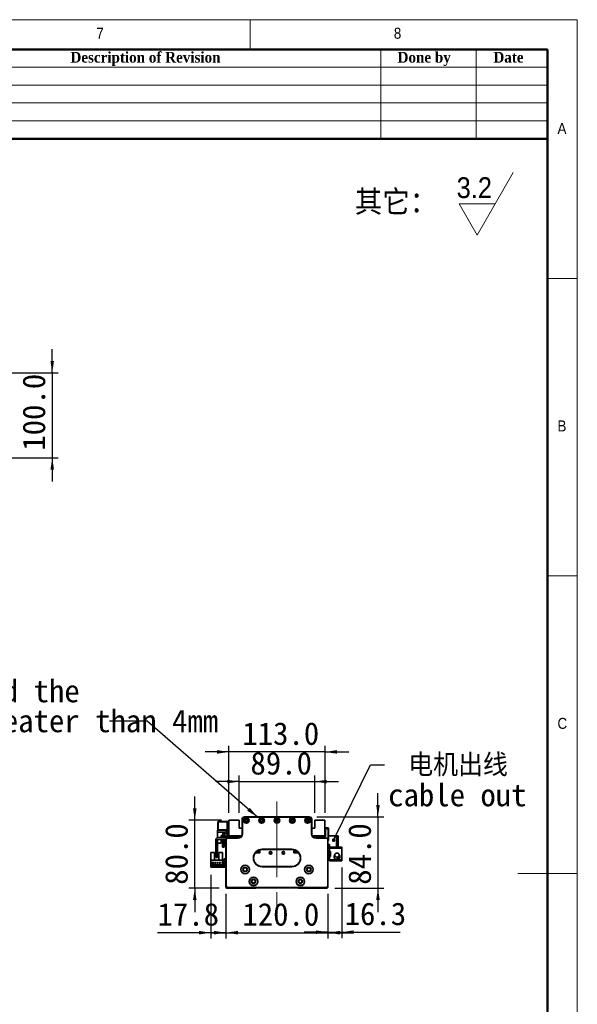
# Model space of a CAD drawing. Header units: millimetres. Extents: x 35 to 2905, y 35 to 2044.
# Tile 10 of 10: x 2249 to 2905, y 886 to 2044. Entities that reach past the tile are written whole.
import ezdxf

# ---------------------------------------------------------------- set-up
doc = ezdxf.new("R2010")
doc.units = ezdxf.units.MM
doc.header["$LTSCALE"] = 7
doc.linetypes.add('CENTERX2', pattern=[20.32, 12.7, -2.54, 2.54, -2.54])
doc.layers.add('黑色实线', color=7, linetype='Continuous')
doc.styles.add('SLDTEXTSTYLE0', font='Gothic.ttf', dxfattribs={"width": 0.913, "bigfont": 'bigfont'})
doc.styles.add('SLDTEXTSTYLE1', font='Gothic.ttf', dxfattribs={"width": 0.913})
doc.styles.add('SLDTEXTSTYLE2', font='timesbd.ttf', dxfattribs={"width": 0.933})
doc.styles.add('SLDTEXTSTYLE8', font='txt')
doc.styles.add('SLDTEXTSTYLE9', font='txt', dxfattribs={"bigfont": 'bigfont'})
doc.dimstyles.new('SLDDIMSTYLE0', dxfattribs={"dimtxt": 26.6, "dimasz": 14, "dimexe": 0, "dimexo": 0.0625, "dimgap": 6.65, "dimtad": 2, "dimdec": 1, "dimrnd": 1e-09, "dimzin": 4, "dimdsep": 46, "dimtxsty": 'SLDTEXTSTYLE8', "dimsah": 1, "dimcen": 0.09, "dimadec": 0, "dimazin": 1, "dimtfac": 1, "dimtdec": 1, "dimtmove": 0, "dimatfit": 0, "dimfxl": 0, "dimfrac": 2, "dimtolj": 1, "dimtzin": 12, "dimarcsym": 0})
doc.dimstyles.new('SLDDIMSTYLE1', dxfattribs={"dimtxt": 26.6, "dimasz": 14, "dimexe": 0, "dimexo": 0.0625, "dimgap": 6.65, "dimtad": 2, "dimdec": 1, "dimrnd": 1e-09, "dimzin": 12, "dimdsep": 46, "dimtxsty": 'SLDTEXTSTYLE8', "dimsah": 1, "dimcen": 0.09, "dimadec": 0, "dimazin": 3, "dimtfac": 1, "dimtdec": 1, "dimtmove": 0, "dimatfit": 0, "dimfxl": 0, "dimfrac": 2, "dimtolj": 1, "dimtzin": 12, "dimarcsym": 0})
doc.dimstyles.new('SLDDIMSTYLE2', dxfattribs={"dimtxt": 0.18, "dimasz": 4.2, "dimexe": 0, "dimexo": 0.0625, "dimgap": 0, "dimtad": 0, "dimtih": 1, "dimtoh": 1, "dimdec": 0, "dimrnd": 1e-09, "dimzin": 0, "dimdsep": 46, "dimtxsty": 'Standard', "dimblk1": 'DOT', "dimblk2": 'DOT', "dimsah": 1, "dimcen": 0.09, "dimadec": 0, "dimazin": 0, "dimtfac": 4.2, "dimtdec": 0, "dimtofl": 0, "dimtmove": 0, "dimatfit": 3, "dimldrblk": 'DOT', "dimfxl": 0, "dimfrac": 2, "dimtolj": 1, "dimtzin": 0, "dimarcsym": 0})
doc.dimstyles.new('SLDDIMSTYLE3', dxfattribs={"dimtxt": 0.18, "dimasz": 14, "dimexe": 0, "dimexo": 0.0625, "dimgap": 0, "dimtad": 0, "dimtih": 1, "dimtoh": 1, "dimdec": 0, "dimrnd": 1e-09, "dimzin": 0, "dimdsep": 46, "dimtxsty": 'Standard', "dimsah": 1, "dimcen": 0.09, "dimadec": 0, "dimazin": 0, "dimtfac": 14, "dimtdec": 0, "dimtofl": 0, "dimtmove": 0, "dimatfit": 3, "dimfxl": 0, "dimfrac": 2, "dimtolj": 1, "dimtzin": 0, "dimarcsym": 0})

# ---------------------------------------------------------------- blocks, each defined once
blk = doc.blocks.new('SW_SFSYMBOL_0')
at = {"color": 0, "linetype": 'Continuous', "lineweight": 18}
for p, q in [((24, -36.7), (66.5, 36.8)), ((24, -36.7), (2.8, 0)), ((45.3, 0), (2.8, 0))]:
    blk.add_line(p, q, dxfattribs=at)
at = {"color": 0, "linetype": 'Continuous', "lineweight": 18, "insert": (0, 31.3), "char_height": 24.5, "attachment_point": 1, "style": 'SLDTEXTSTYLE1'}
blk.add_mtext('3.2', dxfattribs=at)
blk = doc.blocks.new('_D')
at = {"layer": '黑色实线'}
for p, q in [((2491.7, 1015.7), (2491.7, 962.8)), ((2611.7, 1015.7), (2611.7, 962.8)), ((2491.7, 969.8), (2463.7, 969.8)), ((2491.7, 969.8), (2611.7, 969.8)), ((2611.7, 969.8), (2639.7, 969.8))]:
    blk.add_line(p, q, dxfattribs=at)
for points in [[(2491.7, 969.8), (2477.7, 971.9), (2477.7, 967.7)], [(2611.7, 969.8), (2625.7, 967.7), (2625.7, 971.9)]]:
    blk.add_solid(points, dxfattribs=at)
at = {"layer": '黑色实线', "insert": (2511, 1004.7), "char_height": 26.6, "attachment_point": 1, "style": 'SLDTEXTSTYLE8'}
blk.add_mtext('120.0', dxfattribs=at)
blk = doc.blocks.new('_D_1')
at = {"layer": '黑色实线'}
for p, q in [((2473.9, 1037.9), (2473.9, 962.8)), ((2491.7, 1015.7), (2491.7, 962.8)), ((2473.9, 969.8), (2411.2, 969.8)), ((2473.9, 969.8), (2491.7, 969.8)), ((2491.7, 969.8), (2519.7, 969.8))]:
    blk.add_line(p, q, dxfattribs=at)
for points in [[(2473.9, 969.8), (2459.9, 971.9), (2459.9, 967.7)], [(2491.7, 969.8), (2505.7, 967.7), (2505.7, 971.9)]]:
    blk.add_solid(points, dxfattribs=at)
at = {"layer": '黑色实线', "insert": (2411.2, 1004.7), "char_height": 26.6, "attachment_point": 1, "style": 'SLDTEXTSTYLE8'}
blk.add_mtext('17.8', dxfattribs=at)
blk = doc.blocks.new('_D_2')
at = {"layer": '黑色实线'}
for p, q in [((2628, 1046.5), (2628, 963.4)), ((2611.7, 1015.7), (2611.7, 963.4)), ((2611.7, 970.4), (2583.7, 970.4)), ((2611.7, 970.4), (2628, 970.4)), ((2628, 970.4), (2696.8, 970.4))]:
    blk.add_line(p, q, dxfattribs=at)
for points in [[(2611.7, 970.4), (2597.7, 972.5), (2597.7, 968.3)], [(2628, 970.4), (2642, 968.3), (2642, 972.5)]]:
    blk.add_solid(points, dxfattribs=at)
at = {"layer": '黑色实线', "insert": (2631.3, 1005.3), "char_height": 26.6, "attachment_point": 1, "style": 'SLDTEXTSTYLE8'}
blk.add_mtext('16.3', dxfattribs=at)
blk = doc.blocks.new('_D_3')
at = {"layer": '黑色实线'}
for p, q in [((2670.5, 1106.1), (2670.5, 1134.1)), ((2598.6, 1106.1), (2677.5, 1106.1)), ((2670.5, 1106.1), (2670.5, 1022.1)), ((2619.6, 1022.1), (2677.5, 1022.1)), ((2670.5, 1022.1), (2670.5, 994.1))]:
    blk.add_line(p, q, dxfattribs=at)
for points in [[(2670.5, 1106.1), (2672.6, 1120.1), (2668.4, 1120.1)], [(2670.5, 1022.1), (2668.4, 1008.1), (2672.6, 1008.1)]]:
    blk.add_solid(points, dxfattribs=at)
at = {"layer": '黑色实线', "insert": (2635.6, 1026.2), "char_height": 26.6, "attachment_point": 1, "rotation": 90, "style": 'SLDTEXTSTYLE8'}
blk.add_mtext('84.0', dxfattribs=at)
blk = doc.blocks.new('_D_4')
at = {"layer": '黑色实线'}
for p, q in [((2455, 1102.1), (2455, 1130.1)), ((2486.3, 1102.1), (2448, 1102.1)), ((2455, 1022.1), (2455, 1102.1)), ((2483.8, 1022.1), (2448, 1022.1)), ((2455, 1022.1), (2455, 994.1))]:
    blk.add_line(p, q, dxfattribs=at)
for points in [[(2455, 1102.1), (2457.1, 1116.1), (2452.9, 1116.1)], [(2455, 1022.1), (2452.9, 1008.1), (2457.1, 1008.1)]]:
    blk.add_solid(points, dxfattribs=at)
at = {"layer": '黑色实线', "insert": (2420.1, 1026.2), "char_height": 26.6, "attachment_point": 1, "rotation": 90, "style": 'SLDTEXTSTYLE8'}
blk.add_mtext('80.0', dxfattribs=at)
blk = doc.blocks.new('_D_5')
at = {"layer": '黑色实线'}
for p, q in [((2507.2, 1147.6), (2479.2, 1147.6)), ((2507.2, 1111), (2507.2, 1154.6)), ((2507.2, 1147.6), (2596.2, 1147.6)), ((2596.2, 1111), (2596.2, 1154.6)), ((2596.2, 1147.6), (2624.2, 1147.6))]:
    blk.add_line(p, q, dxfattribs=at)
for points in [[(2507.2, 1147.6), (2493.2, 1149.7), (2493.2, 1145.5)], [(2596.2, 1147.6), (2610.2, 1145.5), (2610.2, 1149.7)]]:
    blk.add_solid(points, dxfattribs=at)
at = {"layer": '黑色实线', "insert": (2520.5, 1182.5), "char_height": 26.6, "attachment_point": 1, "style": 'SLDTEXTSTYLE8'}
blk.add_mtext('89.0', dxfattribs=at)
blk = doc.blocks.new('_D_6')
at = {"layer": '黑色实线'}
for p, q in [((2495.2, 1182.5), (2467.2, 1182.5)), ((2495.2, 1111), (2495.2, 1189.5)), ((2608.2, 1182.5), (2495.2, 1182.5)), ((2608.2, 1111), (2608.2, 1189.5)), ((2608.2, 1182.5), (2636.2, 1182.5))]:
    blk.add_line(p, q, dxfattribs=at)
for points in [[(2495.2, 1182.5), (2481.2, 1184.6), (2481.2, 1180.4)], [(2608.2, 1182.5), (2622.2, 1180.4), (2622.2, 1184.6)]]:
    blk.add_solid(points, dxfattribs=at)
at = {"layer": '黑色实线', "insert": (2510.9, 1217.4), "char_height": 26.6, "attachment_point": 1, "style": 'SLDTEXTSTYLE8'}
blk.add_mtext('113.0', dxfattribs=at)
blk = doc.blocks.new('SW_NOTE_3')
at = {"layer": '黑色实线', "color": 0, "char_height": 26.6, "attachment_point": 1}
for s, insert, style in [(' 电机出线', (4.2, 13.2), 'SLDTEXTSTYLE9'), ('cable out', (4.2, -22), 'SLDTEXTSTYLE8')]:
    blk.add_mtext(s, dxfattribs=dict(at, insert=insert, style=style))
blk = doc.blocks.new('_DOT')
at = {"color": 0, "linetype": 'ByBlock', "lineweight": -2}
blk.add_line((-0.5, 0), (-1, 0), dxfattribs=at)
at = {"color": 0, "linetype": 'ByBlock', "const_width": 0.5}
blk.add_lwpolyline([(-0.25, 0, 1), (0.25, 0, 1)], format="xyb", close=True, dxfattribs=at)
blk = doc.blocks.new('SW_NOTE_4')
at = {"layer": '黑色实线', "color": 0, "char_height": 26.6, "attachment_point": 1, "style": 'SLDTEXTSTYLE8'}
for s, insert in [('The distance between the load plate and the ', (-813.1, 48.9)), ('steel belt protection belt shall be greater than 4mm', (-813.1, 13.7))]:
    blk.add_mtext(s, dxfattribs=dict(at, insert=insert))
blk = doc.blocks.new('_D_11')
at = {"layer": '黑色实线'}
for p, q in [((2287.3, 1628.5), (2287.3, 1656.5)), ((2173.5, 1628.5), (2294.3, 1628.5)), ((2287.3, 1628.5), (2287.3, 1528.5)), ((2173.5, 1528.5), (2294.3, 1528.5)), ((2287.3, 1528.5), (2287.3, 1500.5))]:
    blk.add_line(p, q, dxfattribs=at)
for points in [[(2287.3, 1628.5), (2289.4, 1642.5), (2285.2, 1642.5)], [(2287.3, 1528.5), (2285.2, 1514.5), (2289.4, 1514.5)]]:
    blk.add_solid(points, dxfattribs=at)
at = {"layer": '黑色实线', "insert": (2252.4, 1536.9), "char_height": 26.6, "attachment_point": 1, "rotation": 90, "style": 'SLDTEXTSTYLE8'}
blk.add_mtext('100.0', dxfattribs=at)

msp = doc.modelspace()

# ---------------------------------------------------------------- linework, layer by layer
at = {"color": 7, "linetype": 'Continuous', "lineweight": 18}
for p, q in [((2905, 2044), (35, 2044)), ((2520, 2009), (2520, 2044)), ((2905, 35), (2905, 2044)), ((70, 2009), (2870, 2009)), ((2674, 2009), (2674, 1904)), ((2786, 2009), (2786, 1904)), ((2870, 2009), (2870, 1904)), ((2870, 2009), (2870, 70)), ((2030, 1988), (2870, 1988)), ((2030, 1967), (2870, 1967)), ((2030, 1946), (2870, 1946)), ((2030, 1925), (2870, 1925)), ((2905, 1739.5), (2870, 1739.5)), ((2870, 1389.5), (2905, 1389.5)), ((2905, 1039.5), (2835, 1039.5))]:
    msp.add_line(p, q, dxfattribs=at)
at = {"color": 7, "linetype": 'Continuous', "lineweight": 50}
for p, q in [((2870, 2009), (70, 2009)), ((2870, 2009), (2870, 70)), ((2870, 1904), (2030, 1904))]:
    msp.add_line(p, q, dxfattribs=at)
at = {"color": 7, "linetype": 'Continuous', "lineweight": 35}
for p, q in [((2482.49, 1100.62), (2482.19, 1100.32)), ((2482.49, 1100.62), (2482.49, 1100.32)), ((2482.49, 1100.62), (2493.19, 1100.62)), ((2493.19, 1099.62), (2493.19, 1100.62)), ((2493.19, 1100.62), (2495.19, 1100.62)), ((2495.19, 1102.12), (2495.19, 1083.62)), ((2507.19, 1102.12), (2495.19, 1102.12)), ((2507.19, 1092.62), (2507.19, 1102.12)), ((2510.67, 1103.32), (2510.67, 1101.32)), ((2510.67, 1103.32), (2510.7, 1103.32)), ((2510.67, 1101.32), (2510.69, 1101.32)), ((2510.69, 1086.12), (2510.69, 1103.12)), ((2510.69, 1103.12), (2510.99, 1103.12)), ((2510.99, 1103.12), (2510.99, 1086.12)), ((2513.69, 1106.12), (2513.69, 1105.82)), ((2513.69, 1106.12), (2589.69, 1106.12)), ((2589.69, 1105.82), (2513.69, 1105.82)), ((2589.69, 1106.12), (2589.69, 1105.82)), ((2592.69, 1103.12), (2592.39, 1103.12)), ((2592.39, 1086.12), (2592.39, 1103.12)), ((2592.68, 1103.32), (2592.71, 1103.32)), ((2592.69, 1103.12), (2592.69, 1086.12)), ((2592.71, 1101.32), (2592.69, 1101.32)), ((2592.71, 1103.32), (2592.71, 1101.32)), ((2596.19, 1102.12), (2596.19, 1092.62)), ((2608.19, 1102.12), (2596.19, 1102.12)), ((2608.19, 1083.62), (2608.19, 1102.12)), ((2481.89, 1090.62), (2493.19, 1090.62)), ((2481.89, 1088.02), (2481.89, 1090.62)), ((2482.49, 1100.32), (2482.19, 1100.19)), ((2482.19, 1100.19), (2482.19, 1100.32)), ((2482.19, 1091.04), (2482.19, 1100.19)), ((2482.19, 1090.92), (2482.19, 1091.04)), ((2482.49, 1090.92), (2482.19, 1091.04)), ((2482.19, 1090.92), (2482.49, 1090.62)), ((2482.49, 1100.32), (2482.49, 1090.92)), ((2493.19, 1100.32), (2482.49, 1100.32)), ((2482.49, 1090.92), (2493.19, 1090.92)), ((2482.49, 1090.92), (2482.49, 1090.62)), ((2493.19, 1099.62), (2493.19, 1091.12)), ((2495.19, 1099.62), (2493.19, 1099.62)), ((2493.19, 1091.12), (2495.19, 1091.12)), ((2493.19, 1090.12), (2493.19, 1091.12)), ((2493.19, 1090.12), (2493.19, 1083.12)), ((2495.19, 1090.12), (2493.19, 1090.12)), ((2510.69, 1092.62), (2507.19, 1092.62)), ((2596.19, 1092.62), (2592.69, 1092.62)), ((2608.19, 1093.12), (2611.89, 1093.12)), ((2611.89, 1092.12), (2608.19, 1092.12)), ((2608.19, 1090.62), (2608.69, 1090.62)), ((2608.69, 1090.62), (2608.69, 1082.62)), ((2611.89, 1092.12), (2611.89, 1093.12)), ((2611.89, 1093.12), (2612.19, 1092.82)), ((2611.89, 1079.12), (2611.89, 1092.12)), ((2612.19, 1091.99), (2611.89, 1092.12)), ((2612.19, 1092.82), (2612.19, 1091.99)), ((2612.19, 1091.99), (2612.19, 1079.24)), ((2479.69, 1078.12), (2479.69, 1059.12)), ((2481.69, 1078.12), (2481.69, 1059.12)), ((2481.89, 1088.02), (2489.55, 1088.02)), ((2481.89, 1081.37), (2481.89, 1088.02)), ((2481.89, 1075.12), (2481.89, 1078.87)), ((2491.69, 1081.62), (2483.19, 1081.62)), ((2491.69, 1079.62), (2483.19, 1079.62)), ((2486.19, 1081.62), (2486.19, 1084.12)), ((2486.19, 1084.12), (2487.69, 1084.12)), ((2486.19, 1075.12), (2486.19, 1079.62)), ((2487.69, 1084.64), (2487.69, 1081.62)), ((2487.69, 1079.62), (2487.69, 1078.62)), ((2487.69, 1078.62), (2489.69, 1078.62)), ((2487.69, 1070.62), (2487.69, 1078.62)), ((2489.69, 1084.62), (2489.69, 1081.62)), ((2489.69, 1084.12), (2491.19, 1084.12)), ((2489.69, 1079.62), (2489.69, 1078.62)), ((2489.69, 1078.62), (2489.69, 1070.62)), ((2491.19, 1084.12), (2491.19, 1081.62)), ((2491.19, 1079.62), (2491.19, 1075.12)), ((2491.69, 1024.62), (2491.69, 1079.62)), ((2491.99, 1079.62), (2491.69, 1079.62)), ((2491.99, 1079.62), (2491.99, 1024.74)), ((2493.19, 1080.82), (2493.19, 1081.12)), ((2493.19, 1081.12), (2505.69, 1081.12)), ((2505.69, 1080.82), (2493.19, 1080.82)), ((2495.19, 1083.62), (2510.02, 1083.62)), ((2495.19, 1083.62), (2495.19, 1083.12)), ((2495.49, 1081.12), (2495.49, 1083.62)), ((2496.19, 1082.62), (2497.19, 1083.62)), ((2496.19, 1082.62), (2496.19, 1081.12)), ((2496.79, 1081.57), (2497.74, 1082.52)), ((2496.79, 1081.12), (2496.79, 1081.57)), ((2509.16, 1082.52), (2497.74, 1082.52)), ((2505.69, 1080.82), (2505.69, 1081.12)), ((2508.12, 1083.62), (2508.32, 1083.41)), ((2509.69, 1083.12), (2509.03, 1083.12)), ((2510.99, 1086.12), (2510.69, 1086.12)), ((2592.69, 1086.12), (2592.39, 1086.12)), ((2593.36, 1083.62), (2608.19, 1083.62)), ((2594.35, 1083.12), (2593.69, 1083.12)), ((2605.64, 1082.52), (2594.22, 1082.52)), ((2595.27, 1083.62), (2595.06, 1083.41)), ((2597.69, 1081.12), (2610.19, 1081.12)), ((2597.69, 1081.12), (2597.69, 1080.82)), ((2610.19, 1080.82), (2597.69, 1080.82)), ((2605.64, 1082.52), (2606.59, 1081.57)), ((2607.19, 1082.62), (2606.19, 1083.62)), ((2606.59, 1081.12), (2606.59, 1081.57)), ((2608.69, 1082.62), (2607.19, 1082.62)), ((2607.19, 1081.12), (2607.19, 1082.62)), ((2608.69, 1083.62), (2608.19, 1083.62)), ((2610.19, 1081.12), (2610.19, 1080.82)), ((2611.69, 1079.62), (2611.39, 1079.62)), ((2611.39, 1024.74), (2611.39, 1079.62)), ((2611.69, 1079.62), (2611.69, 1024.62)), ((2611.69, 1079.12), (2611.89, 1079.12)), ((2611.89, 1078.12), (2611.69, 1078.12)), ((2612.19, 1079.24), (2611.89, 1079.12)), ((2611.89, 1078.12), (2611.89, 1079.12)), ((2612.19, 1078.42), (2611.89, 1078.12)), ((2621.59, 1083.62), (2612.19, 1083.62)), ((2612.19, 1079.24), (2612.19, 1078.42)), ((2621.59, 1070.62), (2621.59, 1083.62)), ((2621.59, 1083.62), (2623.59, 1083.62)), ((2623.59, 1083.62), (2623.59, 1070.62)), ((2486.19, 1075.12), (2481.89, 1075.12)), ((2489.69, 1070.62), (2487.69, 1070.62)), ((2491.69, 1075.12), (2491.19, 1075.12)), ((2529.59, 1064.76), (2529.59, 1066.5)), ((2530.19, 1065.22), (2530.19, 1066.78)), ((2531.69, 1063.72), (2531.69, 1067.3)), ((2534.19, 1067.92), (2534.19, 1067.62)), ((2534.19, 1067.92), (2569.19, 1067.92)), ((2569.19, 1067.62), (2534.19, 1067.62)), ((2569.19, 1067.92), (2569.19, 1067.62)), ((2571.69, 1067.3), (2571.69, 1063.72)), ((2572.69, 1066.98), (2572.69, 1063.82)), ((2573.49, 1066.65), (2573.49, 1064.92)), ((2573.79, 1064.76), (2573.79, 1066.5)), ((2613.59, 1073.62), (2611.69, 1073.62)), ((2613.59, 1070.62), (2613.59, 1073.62)), ((2621.59, 1070.62), (2613.59, 1070.62)), ((2613.59, 1070.62), (2613.59, 1069.42)), ((2613.59, 1065.42), (2613.59, 1069.42)), ((2613.59, 1069.42), (2627.99, 1069.42)), ((2619.59, 1070.62), (2619.59, 1070.42)), ((2627.99, 1070.42), (2619.59, 1070.42)), ((2623.59, 1070.62), (2621.59, 1070.62)), ((2627.99, 1070.42), (2627.99, 1069.42)), ((2627.99, 1069.42), (2627.99, 1055.42)), ((2473.89, 1064.31), (2478.19, 1064.31)), ((2473.89, 1064.31), (2473.89, 1055.01)), ((2487.49, 1055.01), (2473.89, 1055.01)), ((2473.89, 1055.01), (2473.89, 1048.81)), ((2478.19, 1055.31), (2478.19, 1064.31)), ((2483.19, 1055.31), (2478.19, 1055.31)), ((2479.69, 1058.12), (2479.69, 1059.12)), ((2479.69, 1059.12), (2481.69, 1059.12)), ((2481.69, 1058.12), (2479.69, 1058.12)), ((2481.69, 1059.12), (2481.69, 1058.12)), ((2483.19, 1064.31), (2483.19, 1055.31)), ((2483.19, 1064.31), (2487.49, 1064.31)), ((2487.49, 1064.31), (2487.49, 1055.01)), ((2487.49, 1048.81), (2487.49, 1055.01)), ((2489.69, 1055.81), (2489.69, 1056.81)), ((2489.69, 1056.81), (2491.69, 1056.81)), ((2491.69, 1055.81), (2489.69, 1055.81)), ((2489.69, 1047.81), (2489.69, 1055.81)), ((2526.27, 1063.72), (2531.69, 1063.72)), ((2526.35, 1063.82), (2531.69, 1063.82)), ((2528.95, 1064.12), (2526.59, 1064.12)), ((2529.59, 1064.76), (2528.95, 1064.12)), ((2529.09, 1064.12), (2528.95, 1064.12)), ((2529.09, 1064.12), (2530.19, 1065.22)), ((2571.69, 1063.82), (2577.04, 1063.82)), ((2571.69, 1063.72), (2577.12, 1063.72)), ((2573.49, 1064.92), (2574.29, 1064.12)), ((2574.43, 1064.12), (2573.79, 1064.76)), ((2574.43, 1064.12), (2574.29, 1064.12)), ((2576.79, 1064.12), (2574.43, 1064.12)), ((2613.59, 1065.42), (2613.59, 1064.92)), ((2614.59, 1065.42), (2613.59, 1065.42)), ((2613.59, 1064.92), (2613.59, 1059.92)), ((2614.59, 1064.92), (2613.59, 1064.92)), ((2613.59, 1059.42), (2613.59, 1059.92)), ((2613.59, 1059.92), (2614.59, 1059.92)), ((2613.59, 1055.42), (2613.59, 1059.42)), ((2613.59, 1059.42), (2614.59, 1059.42)), ((2613.59, 1055.42), (2613.59, 1054.22)), ((2627.99, 1055.42), (2613.59, 1055.42)), ((2619.59, 1054.22), (2613.59, 1054.22)), ((2614.59, 1059.42), (2614.59, 1065.42)), ((2619.04, 1060.21), (2618.94, 1059.42)), ((2619.28, 1060.85), (2619.14, 1060.54)), ((2619.15, 1061), (2619.19, 1061.01)), ((2619.19, 1057.83), (2619.15, 1057.84)), ((2619.19, 1061.01), (2619.57, 1061.58)), ((2619.35, 1060.93), (2619.19, 1061.01)), ((2619.31, 1060.84), (2619.19, 1060.9)), ((2619.59, 1054.42), (2627.99, 1054.42)), ((2619.59, 1054.42), (2619.59, 1054.22)), ((2624.48, 1059.97), (2624.51, 1059.99)), ((2627.99, 1055.42), (2627.99, 1054.42)), ((2473.89, 1046.81), (2473.89, 1048.81)), ((2473.89, 1048.81), (2474.89, 1048.81)), ((2474.89, 1046.81), (2473.89, 1046.81)), ((2487.19, 1050.11), (2474.19, 1050.11)), ((2474.19, 1050.11), (2474.19, 1049.41)), ((2474.19, 1049.41), (2487.19, 1049.41)), ((2474.89, 1048.81), (2474.89, 1046.81)), ((2488.69, 1048.81), (2474.89, 1048.81)), ((2488.69, 1046.81), (2474.89, 1046.81)), ((2475.13, 1052.36), (2475.13, 1052.06)), ((2477.63, 1052.36), (2475.13, 1052.36)), ((2475.13, 1052.06), (2477.63, 1052.06)), ((2477.63, 1052.06), (2477.63, 1052.36)), ((2480.17, 1052.36), (2478.67, 1052.36)), ((2478.67, 1052.36), (2478.67, 1052.06)), ((2478.67, 1052.06), (2480.17, 1052.06)), ((2480.17, 1052.06), (2480.17, 1052.36)), ((2482.71, 1052.36), (2481.21, 1052.36)), ((2481.21, 1052.36), (2481.21, 1052.06)), ((2481.21, 1052.06), (2482.71, 1052.06)), ((2482.71, 1052.06), (2482.71, 1052.36)), ((2483.75, 1052.36), (2483.75, 1052.06)), ((2485.25, 1052.36), (2483.75, 1052.36)), ((2483.75, 1052.06), (2485.25, 1052.06)), ((2485.25, 1052.06), (2485.25, 1052.36)), ((2487.19, 1049.41), (2487.19, 1050.11)), ((2488.69, 1048.81), (2488.69, 1046.81)), ((2489.69, 1046.81), (2489.69, 1047.81)), ((2489.69, 1047.81), (2491.69, 1047.81)), ((2491.69, 1046.81), (2489.69, 1046.81)), ((2534.19, 1047.62), (2534.19, 1047.32)), ((2534.19, 1047.62), (2569.19, 1047.62)), ((2569.19, 1047.32), (2534.19, 1047.32)), ((2569.19, 1047.62), (2569.19, 1047.32)), ((2491.99, 1024.74), (2491.69, 1024.62)), ((2493.69, 1022.62), (2491.69, 1024.62)), ((2491.69, 1023.12), (2491.69, 1024.62)), ((2492.69, 1022.12), (2491.69, 1023.12)), ((2491.99, 1024.74), (2493.82, 1022.92)), ((2526.69, 1022.12), (2492.69, 1022.12)), ((2493.82, 1022.92), (2493.69, 1022.62)), ((2609.69, 1022.62), (2493.69, 1022.62)), ((2493.82, 1022.92), (2609.57, 1022.92)), ((2526.69, 1022.12), (2527.19, 1022.62)), ((2576.69, 1022.12), (2576.19, 1022.62)), ((2610.69, 1022.12), (2576.69, 1022.12)), ((2609.57, 1022.92), (2611.39, 1024.74)), ((2609.57, 1022.92), (2609.69, 1022.62)), ((2611.69, 1024.62), (2609.69, 1022.62)), ((2610.69, 1022.12), (2611.69, 1023.12)), ((2611.39, 1024.74), (2611.69, 1024.62)), ((2611.69, 1023.12), (2611.69, 1024.62))]:
    msp.add_line(p, q, dxfattribs=at)
at = {"color": 7, "linetype": 'Continuous', "lineweight": 35, "flags": 128}
msp.add_lwpolyline([(2488.69, 1046.81), (2489.28, 1046.87), (2489.69, 1046.99)], dxfattribs=at)
at = {"color": 7, "linetype": 'Continuous', "lineweight": 35}
for centre, radius in [((2515.69, 1101.87), 3.25), ((2515.69, 1101.87), 3), ((2515.69, 1101.87), 1.6), ((2515.69, 1101.87), 1.25), ((2533.69, 1101.87), 3.25), ((2533.69, 1101.87), 3), ((2533.69, 1101.87), 1.6), ((2533.69, 1101.87), 1.25), ((2551.69, 1101.87), 3.25), ((2551.69, 1101.87), 3), ((2551.69, 1101.87), 1.6), ((2551.69, 1101.87), 1.25), ((2569.69, 1101.87), 3.25), ((2569.69, 1101.87), 3), ((2569.69, 1101.87), 1.6), ((2569.69, 1101.87), 1.25), ((2587.69, 1101.87), 3.25), ((2587.69, 1101.87), 3), ((2587.69, 1101.87), 1.6), ((2587.69, 1101.87), 1.25), ((2544.19, 1063.82), 1.53), ((2544.19, 1063.82), 1.25), ((2559.19, 1063.82), 1.53), ((2559.19, 1063.82), 1.25), ((2514.19, 1044.15), 5.03), ((2514.19, 1044.15), 5), ((2514.19, 1044.15), 2.65), ((2514.19, 1044.15), 2.1), ((2589.19, 1044.15), 5.03), ((2589.19, 1044.15), 5), ((2589.19, 1044.15), 2.65), ((2589.19, 1044.15), 2.1), ((2524.19, 1030.15), 5.03), ((2524.19, 1030.15), 5), ((2524.19, 1030.15), 2.65), ((2524.19, 1030.15), 2.1), ((2579.19, 1030.15), 5.03), ((2579.19, 1030.15), 5), ((2579.19, 1030.15), 2.65), ((2579.19, 1030.15), 2.1)]:
    msp.add_circle(centre, radius, dxfattribs=at)
for centre, radius, start, end in [((2513.69, 1103.12), 3, 90, 180), ((2513.69, 1103.12), 2.7, 90, 180), ((2589.69, 1103.12), 3, 0, 90), ((2589.69, 1103.12), 2.7, 0, 90), ((2491.19, 1090.62), 2, 274.78019, 0), ((2483.19, 1078.12), 3.5, 90, 180), ((2483.19, 1078.12), 1.5, 90, 180), ((2491.69, 1084.64), 4, 94.78019, 180), ((2491.69, 1084.62), 2, 94.78019, 180), ((2491.19, 1090.6), 4, 274.78019, 300), ((2491.69, 1083.12), 1.5, 270, 0), ((2493.19, 1079.62), 1.5, 90, 180), ((2493.19, 1079.62), 1.2, 90, 180), ((2491.69, 1083.12), 3.5, 325.1501, 0), ((2505.69, 1086.12), 5.3, 270, 0), ((2505.69, 1086.12), 5, 270, 0), ((2509.03, 1084.12), 1, 224.99989, 270), ((2597.69, 1086.12), 5.3, 180, 270), ((2597.69, 1086.12), 5, 180, 270), ((2594.35, 1084.12), 1, 270, 315.00006), ((2610.19, 1079.62), 1.5, 0, 90), ((2610.19, 1079.62), 1.2, 0, 90), ((2534.19, 1057.62), 10.3, 90, 270), ((2534.19, 1057.62), 10, 90, 270), ((2569.19, 1057.62), 10.3, 270, 90), ((2569.19, 1057.62), 10, 270, 90), ((2622.19, 1059.42), 3.4, 207.88541, 44.31348), ((2622.19, 1059.42), 3.45, 237.57421, 0), ((2622.19, 1059.42), 2.5, 274.06825, 11.05475), ((2622.19, 1059.42), 2.6, 277.27427, 10.90897), ((2622.19, 1059.42), 3.45, 0, 47.89891), ((2488.69, 1049.81), 1, 270, 0)]:
    msp.add_arc(centre, radius, start, end, dxfattribs=at)
for points, knots in [([(2620.02, 1062.34), (2619.84, 1061.99), (2619.5, 1061.33), (2619.04, 1060.27), (2618.82, 1059.45), (2618.77, 1058.78), (2618.87, 1058.22), (2619.1, 1057.61), (2619.55, 1057.02), (2620.23, 1056.58), (2620.96, 1056.34), (2621.72, 1056.34), (2622.43, 1056.57), (2622.61, 1056.69), (2622.56, 1056.73), (2622.55, 1056.74)], [0, 0, 0, 0, 0.1800973, 0.3300079, 0.4496434, 0.5397522, 0.5746203, 0.6053263, 0.6784017, 0.7214098, 0.7619855, 0.829166, 0.8886752, 0.9606027, 1, 1, 1, 1]), ([(2623.58, 1063.18), (2623.83, 1062.95), (2624.33, 1062.49), (2624.73, 1061.57), (2624.78, 1060.66), (2624.49, 1059.86), (2623.98, 1059.24), (2623.29, 1058.83), (2622.48, 1058.67), (2621.64, 1058.77), (2620.87, 1059.14), (2620.24, 1059.75), (2619.85, 1060.51), (2619.77, 1061.35), (2619.87, 1062.11), (2620.22, 1062.7), (2620.75, 1063.13), (2621.48, 1063.37), (2622.23, 1063.45), (2622.77, 1063.48), (2623.03, 1063.46), (2623.11, 1063.47), (2623.14, 1063.45), (2623.21, 1063.42), (2623.37, 1063.33), (2623.5, 1063.24), (2623.58, 1063.18)], [0, 0, 0, 0, 0.0648177, 0.1297789, 0.1897299, 0.2426169, 0.2944125, 0.3462445, 0.3987249, 0.4522, 0.5066014, 0.5614526, 0.6160515, 0.6697706, 0.7270681, 0.7653777, 0.8036896, 0.8589102, 0.9142281, 0.9495552, 0.9640012, 0.9648503, 0.9657586, 0.9687099, 0.9805278, 1, 1, 1, 1]), ([(2624.42, 1058.28), (2624.52, 1058.52), (2624.71, 1058.99), (2624.76, 1059.5), (2624.67, 1059.8), (2624.64, 1059.9)], [0, 0, 0, 0, 0.4359953, 0.8267103, 1, 1, 1, 1])]:
    msp.add_open_spline(points, degree=3, knots=knots, dxfattribs=at)
at = {"layer": '黑色实线', "linetype": 'CENTERX2', "lineweight": 18}
msp.add_line((2551.69, 1124.07), (2551.69, 980.17), dxfattribs=at)

# ---------------------------------------------------------------- block references
at = {"color": 7, "linetype": 'Continuous', "lineweight": 18}
msp.add_blockref('SW_SFSYMBOL_0', (2763.03, 1827.32), dxfattribs=at)
at = {"layer": '黑色实线'}
for name, p in [('SW_NOTE_4', (2354.65, 1218.6)), ('SW_NOTE_3', (2678.29, 1167.11))]:
    msp.add_blockref(name, p, dxfattribs=at)

# ---------------------------------------------------------------- texts
at = {"color": 7, "linetype": 'Continuous', "lineweight": 0}
for s, insert, char_height, attachment_point, style in [('7', (2339.17, 2034.52), 12.96, 1, 'SLDTEXTSTYLE1'), ('8', (2689.17, 2034.52), 12.96, 1, 'SLDTEXTSTYLE1'), ('Description of Revision', (2397.01, 2006.1), 12.6, 2, 'SLDTEXTSTYLE2'), ('Done by', (2724.88, 2006.1), 12.6, 2, 'SLDTEXTSTYLE2'), ('Date', (2824, 2006.1), 12.6, 2, 'SLDTEXTSTYLE2'), ('A', (2881.67, 1922.52), 12.96, 1, 'SLDTEXTSTYLE1'), ('B', (2881.67, 1572.52), 12.96, 1, 'SLDTEXTSTYLE1'), ('C', (2881.67, 1222.52), 12.96, 1, 'SLDTEXTSTYLE1')]:
    msp.add_mtext(s, dxfattribs=dict(at, insert=insert, char_height=char_height, attachment_point=attachment_point, style=style))
at = {"color": 7, "linetype": 'Continuous', "lineweight": 18, "insert": (2643.32, 1843.08), "char_height": 25.929, "attachment_point": 1, "style": 'SLDTEXTSTYLE0'}
msp.add_mtext('其它：', dxfattribs=at)

# ---------------------------------------------------------------- dimensions: what is measured, and where the dimension line sits
at = {"layer": '黑色实线'}
for base, p1, p2, picture, middle in [((2287.27, 1528.48), (2164.66, 1628.48), (2164.66, 1528.48), '_D_11', (2287.27, 1579.25)), ((2454.99, 1102.12), (2492.69, 1022.12), (2495.19, 1102.12), '_D_4', (2454.99, 1058.98)), ((2670.51, 1022.12), (2589.69, 1106.12), (2610.69, 1022.12), '_D_3', (2670.51, 1058.98))]:
    dim = msp.add_linear_dim(base=base, p1=p1, p2=p2, angle=90, dimstyle='SLDDIMSTYLE0', dxfattribs=at)
    dim.commit()
    dim.dimension.update_dxf_attribs({"geometry": picture, "text_midpoint": middle, "dimtype": 160})
for base, p1, p2, dimstyle, picture, middle in [((2495.19, 1182.51), (2608.19, 1102.12), (2495.19, 1102.12), 'SLDDIMSTYLE0', '_D_6', (2553.31, 1182.51)), ((2596.19, 1147.59), (2507.19, 1102.12), (2596.19, 1102.12), 'SLDDIMSTYLE0', '_D_5', (2553.31, 1147.59)), ((2627.99, 970.39), (2611.69, 1024.62), (2627.99, 1055.42), 'SLDDIMSTYLE1', '_D_2', (2664.08, 970.39)), ((2491.69, 969.75), (2473.89, 1046.81), (2491.69, 1024.62), 'SLDDIMSTYLE1', '_D_1', (2443.98, 969.75)), ((2611.69, 969.75), (2491.69, 1024.62), (2611.69, 1024.62), 'SLDDIMSTYLE0', '_D', (2553.4, 969.75))]:
    dim = msp.add_linear_dim(base=base, p1=p1, p2=p2, dimstyle=dimstyle, dxfattribs=at)
    dim.commit()
    dim.dimension.update_dxf_attribs({"geometry": picture, "text_midpoint": middle, "dimtype": 160})

# ---------------------------------------------------------------- leaders
for points, dimstyle in [([(2528.78, 1105.82), (2399.1, 1218.6), (2354.65, 1218.6)], 'SLDDIMSTYLE3'), ([(2618.34, 1078.63), (2661.89, 1167.11), (2678.29, 1167.11)], 'SLDDIMSTYLE2')]:
    msp.add_leader(points, dimstyle=dimstyle, dxfattribs=at)

doc.saveas('drawing.dxf')
